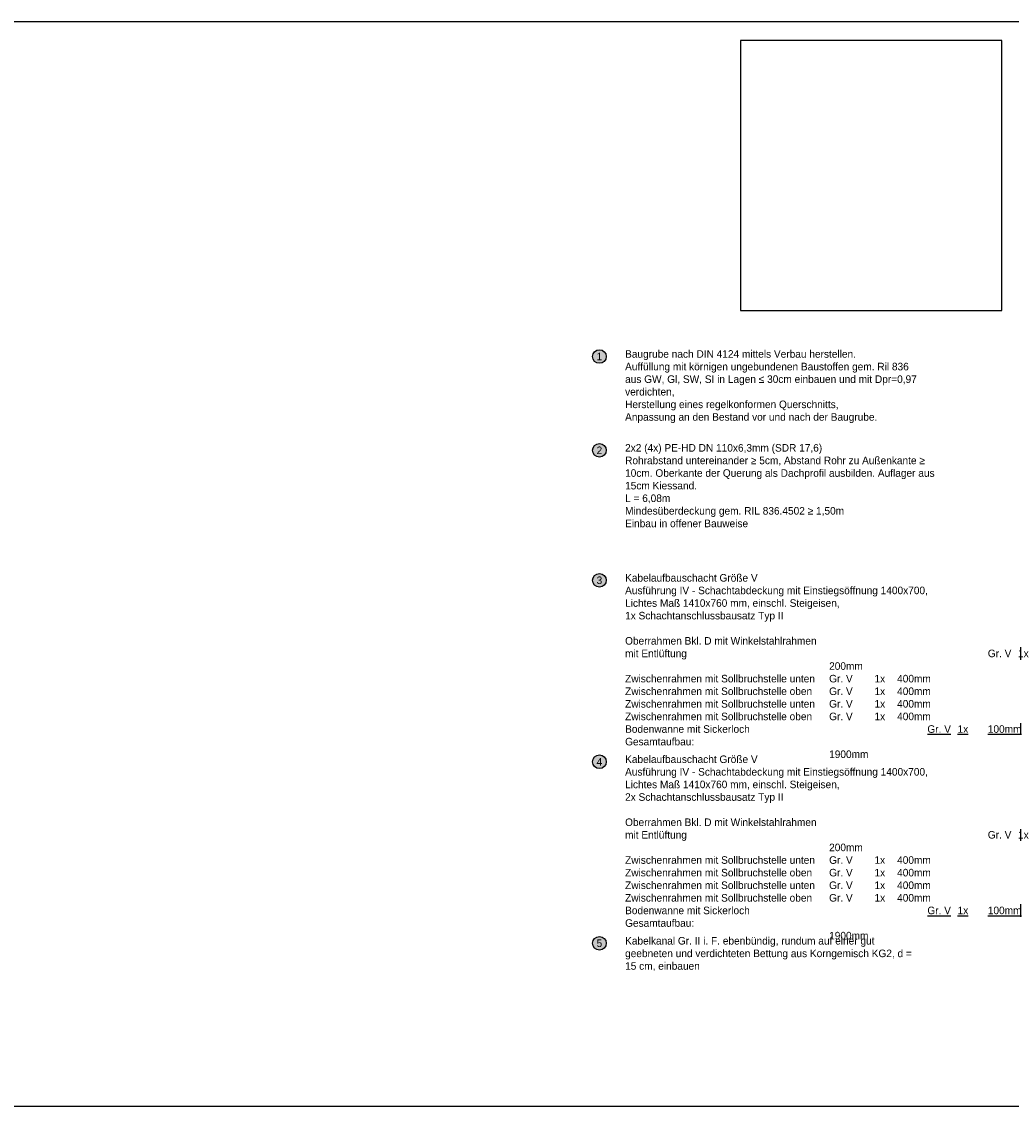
# Model space of a CAD drawing. Header units: metres. Extents: x -8 to 484, y -254 to 116.
# Tile 20 of 172: x 15 to 28, y 0 to 14. Entities that reach past the tile are written whole.
import ezdxf

# ---------------------------------------------------------------- set-up
doc = ezdxf.new("R2010")
doc.units = ezdxf.units.M
doc.layers.add('GTU_A_Ansichtsfenster', color=6, linetype='Continuous', plot=False)
doc.layers.add('GTU_A_Hilfslayer', color=3, linetype='Continuous', plot=False)
for name, color, linetype in [('GTU_P_Baugrube_Bemaßung', 11, 'Continuous'), ('GTU_P_Baugrube_Beschriftung', 11, 'Continuous'), ('GTU_P_Bemaßung', 1, 'Continuous'), ('GTU_P_Beschriftung', 1, 'Continuous')]:
    doc.layers.add(name, color=color, linetype=linetype)
doc.styles.add('PROVI', font='PROVI.SHX')

msp = doc.modelspace()

# ---------------------------------------------------------------- hatches: boundary and pattern name
at = {"layer": 'GTU_P_Baugrube_Bemaßung', "true_color": 0xffffff}
msp.add_hatch(color=7, dxfattribs=at).paths.add_polyline_path([(23.014, 9.92, 1), (22.834, 9.92, 1)])
at = {"layer": 'GTU_P_Beschriftung', "true_color": 0xffffff}
for points in [[(23.014, 8.679, 1), (22.834, 8.679, 1)], [(23.014, 6.959, 1), (22.834, 6.959, 1)], [(23.014, 4.558, 1), (22.834, 4.558, 1)], [(23.014, 2.157, 1), (22.834, 2.157, 1)]]:
    msp.add_hatch(color=7, dxfattribs=at).paths.add_polyline_path(points)

# ---------------------------------------------------------------- linework, layer by layer
at = {"layer": 'GTU_A_Ansichtsfenster', "linetype": 'Continuous', "flags": 128}
msp.add_lwpolyline([(0, 0), (28.5, 0), (28.5, 14.35), (0, 14.35)], close=True, dxfattribs=at)
at = {"layer": 'GTU_A_Hilfslayer', "linetype": 'Continuous', "elevation": -2.6, "flags": 128}
msp.add_lwpolyline([(28.25, 14.1), (24.79, 14.1), (24.79, 10.529), (28.25, 10.529)], close=True, dxfattribs=at)
at = {"layer": 'GTU_P_Baugrube_Bemaßung'}
msp.add_circle((22.924, 9.92, 23875.401), 0.09, dxfattribs=at)
at = {"layer": 'GTU_P_Beschriftung'}
for centre in [(22.924, 8.679, 23875.401), (22.924, 6.959, 23875.401), (22.924, 4.558, 23875.401), (22.924, 2.157, 23875.401)]:
    msp.add_circle(centre, 0.09, dxfattribs=at)

# ---------------------------------------------------------------- texts
at = {"layer": 'GTU_P_Baugrube_Bemaßung', "insert": (22.924, 9.92, 23875.401), "char_height": 0.1, "attachment_point": 5, "style": 'PROVI'}
msp.add_mtext('1', dxfattribs=at)
at = {"layer": 'GTU_P_Beschriftung', "char_height": 0.1, "attachment_point": 5, "style": 'PROVI'}
for s, insert in [('2', (22.924, 8.679, 23875.401)), ('3', (22.924, 6.959, 23875.401)), ('4', (22.924, 4.558, 23875.401)), ('5', (22.924, 2.157, 23875.401))]:
    msp.add_mtext(s, dxfattribs=dict(at, insert=insert))
at = {"layer": 'GTU_P_Beschriftung', "insert": (23.264, 7.042, -2.6), "char_height": 0.1, "attachment_point": 1, "rotation": 360, "style": 'PROVI'}
msp.add_mtext('\\pxt27,33;\\A1;Kabelaufbauschacht Größe V\\P\\pqj;Ausführung IV - Schachtabdeckung mit Einstiegsöffnung 1400x700,\\PLichtes Maß 1410x760 mm, einschl. Steigeisen,\\P1x Schachtanschlussbausatz Typ II\\P\\pq*;\\POberrahmen Bkl. D mit Winkelstahlrahmen\\P\\pt27,33,36;mit Entlüftung^I^I^I^I^I^IGr. V^I1x^I200mm\\PZwischenrahmen mit Sollbruchstelle unten^IGr. V^I1x^I400mm\\PZwischenrahmen mit Sollbruchstelle oben^IGr. V^I1x^I400mm\\PZwischenrahmen mit Sollbruchstelle unten^IGr. V^I1x^I400mm\\PZwischenrahmen mit Sollbruchstelle oben^IGr. V^I1x^I400mm\\PBodenwanne mit Sickerloch^I^I^I^I{\\LGr. V^I1x^I100mm}\\P\\pt27,33;Gesamtaufbau:^I^I      ^I^I^I^I^I1900mm', dxfattribs=at)

# ---------------------------------------------------------------- next in the draw order: texts
at = {"layer": 'GTU_P_Baugrube_Beschriftung', "color": 11, "insert": (23.264, 10.004, -2.6), "char_height": 0.1, "width": 3.95541, "attachment_point": 1, "style": 'PROVI', "bg_fill": 2}
msp.add_mtext('Baugrube nach DIN 4124 mittels Verbau herstellen.\\PAuffüllung mit körnigen ungebundenen Baustoffen gem. Ril 836 aus GW, Gl, SW, SI in Lagen ≤ 30cm einbauen und mit Dpr=0,97 verdichten, \\PHerstellung eines regelkonformen Querschnitts,\\PAnpassung an den Bestand vor und nach der Baugrube.\\C191; ', dxfattribs=at)
at = {"layer": 'GTU_P_Bemaßung', "linetype": 'Continuous', "insert": (23.264, 2.24, -2.6), "char_height": 0.1, "width": 3.80404, "attachment_point": 1, "style": 'PROVI', "bg_fill": 2}
msp.add_mtext('Kabelkanal Gr. II i. F. ebenbündig, rundum auf einer gut geebneten und verdichteten Bettung aus Korngemisch KG2, d = 15 cm, einbauen  ', dxfattribs=at)
at = {"layer": 'GTU_P_Beschriftung', "linetype": 'Continuous', "insert": (23.264, 8.762, -2.6), "char_height": 0.1, "width": 4.19396, "attachment_point": 1, "style": 'PROVI', "bg_fill": 2}
msp.add_mtext('2x2 (4x) PE-HD DN 110x6,3mm (SDR 17,6) \\PRohrabstand untereinander ≥ 5cm, Abstand Rohr zu Außenkante ≥ 10cm. Oberkante der Querung als Dachprofil ausbilden. Auflager aus 15cm Kiessand.  \\PL = 6,08m\\PMindesüberdeckung gem. RIL 836.4502 ≥ 1,50m\\PEinbau in offener Bauweise  ', dxfattribs=at)

# ---------------------------------------------------------------- next in the draw order: texts
at = {"layer": 'GTU_P_Beschriftung', "insert": (23.264, 4.642, -2.6), "char_height": 0.1, "attachment_point": 1, "rotation": 360, "style": 'PROVI'}
msp.add_mtext('\\pxt27,33;\\A1;Kabelaufbauschacht Größe V\\P\\pqj;Ausführung IV - Schachtabdeckung mit Einstiegsöffnung 1400x700,\\PLichtes Maß 1410x760 mm, einschl. Steigeisen,\\P2x Schachtanschlussbausatz Typ II\\P\\pq*;\\POberrahmen Bkl. D mit Winkelstahlrahmen\\P\\pt27,33,36;mit Entlüftung^I^I^I^I^I^IGr. V^I1x^I200mm\\PZwischenrahmen mit Sollbruchstelle unten^IGr. V^I1x^I400mm\\PZwischenrahmen mit Sollbruchstelle oben^IGr. V^I1x^I400mm\\PZwischenrahmen mit Sollbruchstelle unten^IGr. V^I1x^I400mm\\PZwischenrahmen mit Sollbruchstelle oben^IGr. V^I1x^I400mm\\PBodenwanne mit Sickerloch^I^I^I^I{\\LGr. V^I1x^I100mm}\\P\\pt27,33;Gesamtaufbau:^I^I      ^I^I^I^I^I1900mm', dxfattribs=at)

doc.saveas('drawing.dxf')
